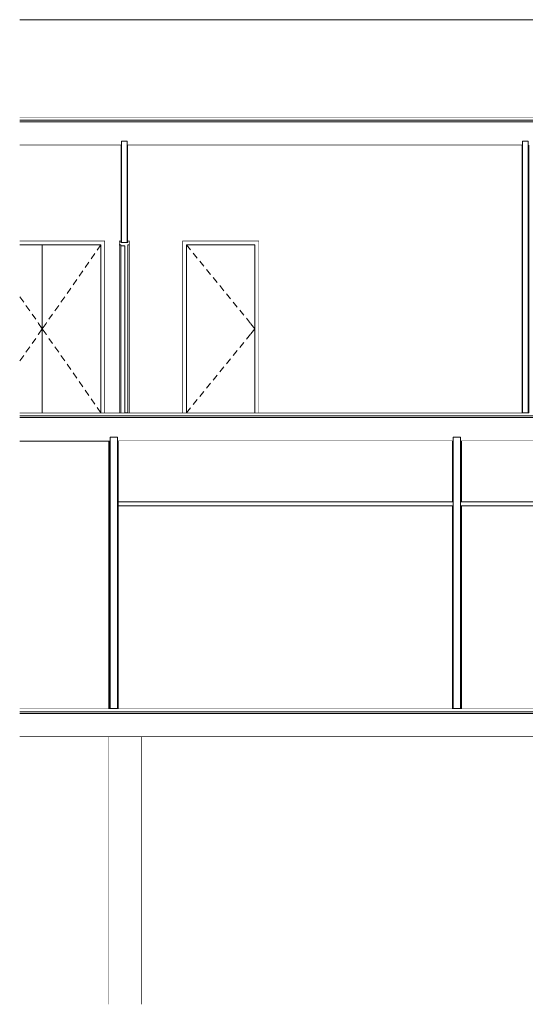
# Model space of a CAD drawing. Header units: millimetres. Extents: x -30280 to 133660, y -81242 to 8968.
# Tile 33 of 45: x 54776 to 61008, y -81242 to -69092. Entities that reach past the tile are written whole.
import ezdxf

# ---------------------------------------------------------------- set-up
doc = ezdxf.new("R2010")
doc.units = ezdxf.units.MM
doc.header["$MEASUREMENT"] = 0
doc.linetypes.add('Wipeout_Contour', pattern=[1000, 0, -1000])
for name, color, linetype in [('09_EI_Mobiliari general', 7, 'Continuous'), ('10_ESTR_Fotjats', 7, 'Continuous'), ('10_ESTR_Pilars', 7, 'Continuous'), ('12_FAÇ_Façana', 7, 'Continuous'), ('Demolido_12_FAÇ_Façana', 7, 'Continuous'), ('Puertas Archicad', 7, 'Continuous')]:
    doc.layers.add(name, color=color, linetype=linetype)
for name, color, linetype, lineweight in [('10_ESTR_Fotjats_Pluma_Nº__1', 7, 'Continuous', 5), ('12_FAÇ_Façana_Pluma_Nº__47', 7, 'Continuous', 20), ('12_FAÇ_Façana_Pluma_Nº__7', 7, 'Continuous', 5), ('Demolido_12_FAÇ_Façana_Pluma_Nº__47', 7, 'Continuous', 20), ('Demolido_12_FAÇ_Façana_Pluma_Nº__7', 7, 'Continuous', 5), ('Puertas Archicad_Pluma_Nº__1', 7, 'Continuous', 5)]:
    doc.layers.add(name, color=color, linetype=linetype, lineweight=lineweight)
doc.layers.add('Puertas Archicad_Pluma_Nº__3', color=7, linetype='Continuous', lineweight=5, true_color=0xa4a4a4)

# ---------------------------------------------------------------- blocks, each defined once
blk = doc.blocks.new('Elem Sección_9_1', base_point=(84081, -77592))
at = {"layer": '10_ESTR_Fotjats_Pluma_Nº__1', "color": 7, "linetype": 'Continuous', "lineweight": 5}
for p, q in [((55879, -77592), (54776, -77592)), ((92389, -77632), (54776, -77632)), ((60110, -77592), (55989, -77592)), ((65210, -77592), (60220, -77592)), ((92389, -77652), (54776, -77652)), ((92389, -77942), (54776, -77942))]:
    blk.add_line(p, q, dxfattribs=at)
at = {"layer": '10_ESTR_Fotjats_Pluma_Nº__1', "color": 7, "linetype": 'Continuous', "lineweight": 5, "flags": 128}
for points in [[(55989, -77592), (55979, -77592), (55889, -77592), (55879, -77592)], [(60220, -77592), (60210, -77592), (60120, -77592), (60110, -77592)]]:
    blk.add_lwpolyline(points, dxfattribs=at)
blk = doc.blocks.new('Elem Sección_10_1', base_point=(84081, -77592))
at = {"color": 254, "linetype": 'Wipeout_Contour', "lineweight": 0, "ltscale": 375853.046731}
blk.add_wipeout([(54776, -77592), (55872, -77592), (55872, -74292), (54776, -74292)], dxfattribs=at).dxf.layer = '12_FAÇ_Façana'
at = {"layer": '12_FAÇ_Façana_Pluma_Nº__47', "color": 7, "linetype": 'Continuous', "lineweight": 20}
blk.add_line((55872, -77592), (55872, -74292), dxfattribs=at)
blk = doc.blocks.new('Elem Sección_11_1', base_point=(84081, -77592))
at = {"color": 254, "linetype": 'Wipeout_Contour', "lineweight": 0, "ltscale": 377152.890772}
blk.add_wipeout([(55872, -77592), (55879, -77592), (55879, -74292), (55872, -74292)], dxfattribs=at).dxf.layer = '10_ESTR_Pilars'
blk = doc.blocks.new('Elem Sección_13_1', base_point=(84081, -77592))
at = {"color": 254, "linetype": 'Wipeout_Contour', "lineweight": 0, "ltscale": 387747.249469}
blk.add_wipeout([(54776, -77942), (54776, -81242), (55872, -81242), (55872, -77942)], dxfattribs=at).dxf.layer = '12_FAÇ_Façana'
at = {"color": 254, "linetype": 'Wipeout_Contour', "lineweight": 0, "ltscale": 396963.013844}
blk.add_wipeout([(56272, -81242), (62172, -81242), (62172, -77942), (56272, -77942)], dxfattribs=at).dxf.layer = '12_FAÇ_Façana'
at = {"layer": '12_FAÇ_Façana_Pluma_Nº__47', "color": 7, "linetype": 'Continuous', "lineweight": 20}
for p, q in [((55872, -81242), (55872, -77942)), ((56272, -77942), (56272, -81242))]:
    blk.add_line(p, q, dxfattribs=at)
blk = doc.blocks.new('Elem Sección_20_1', base_point=(84081, -77592))
at = {"color": 254, "linetype": 'Wipeout_Contour', "lineweight": 0, "ltscale": 389459.309684}
blk.add_wipeout([(55872, -77942), (55872, -81242), (56272, -81242), (56272, -77942)], dxfattribs=at).dxf.layer = '09_EI_Mobiliari general'
blk = doc.blocks.new('Elem Sección_21_1', base_point=(84081, -77592))
at = {"layer": '10_ESTR_Fotjats_Pluma_Nº__1', "color": 7, "linetype": 'Continuous', "lineweight": 5}
for p, q in [((71244, -73982), (54776, -73982)), ((71244, -74002), (54776, -74002)), ((55879, -74292), (54776, -74292)), ((55889, -74292), (55879, -74292)), ((55989, -74292), (55979, -74292)), ((60110, -74292), (55989, -74292)), ((60120, -74292), (60110, -74292)), ((60220, -74292), (60210, -74292)), ((65210, -74292), (60220, -74292))]:
    blk.add_line(p, q, dxfattribs=at)
at = {"layer": '10_ESTR_Fotjats_Pluma_Nº__1', "color": 7, "linetype": 'Continuous', "lineweight": 5, "flags": 128}
for points in [[(60963, -73942), (56110, -73942), (56070, -73942), (54776, -73942)], [(61053, -73942), (61043, -73942), (60973, -73942), (60963, -73942)]]:
    blk.add_lwpolyline(points, dxfattribs=at)
blk = doc.blocks.new('Elem Sección_22_1', base_point=(84081, -77592))
at = {"layer": '10_ESTR_Fotjats_Pluma_Nº__1', "color": 7, "linetype": 'Continuous', "lineweight": 5}
for p, q in [((68035, -70292), (54776, -70292)), ((68035, -70332), (54776, -70332)), ((68035, -70352), (54776, -70352)), ((56020, -70642), (54776, -70642)), ((56030, -70642), (56020, -70642)), ((56110, -70642), (56100, -70642)), ((60963, -70642), (56110, -70642)), ((60973, -70642), (60963, -70642))]:
    blk.add_line(p, q, dxfattribs=at)
blk = doc.blocks.new('Elem Sección_23_1', base_point=(84081, -77592))
at = {"color": 254, "linetype": 'Wipeout_Contour', "lineweight": 0, "ltscale": 408741.326165}
blk.add_wipeout([(54776, -69092), (54776, -70292), (92389, -70292), (92389, -69092)], dxfattribs=at).dxf.layer = '12_FAÇ_Façana'
at = {"layer": '12_FAÇ_Façana_Pluma_Nº__47', "color": 7, "linetype": 'Continuous', "lineweight": 20}
blk.add_line((92389, -69092), (54776, -69092), dxfattribs=at)
blk = doc.blocks.new('Elem Sección_28_1', base_point=(84081, -77592))
at = {"color": 254, "linetype": 'Wipeout_Contour', "lineweight": 0, "ltscale": 379644.909905}
blk.add_wipeout([(55989, -75042), (55989, -75092), (60120, -75092), (60120, -75042)], dxfattribs=at).dxf.layer = 'Demolido_12_FAÇ_Façana'
at = {"color": 254, "linetype": 'Wipeout_Contour', "lineweight": 0, "ltscale": 391346.836635}
blk.add_wipeout([(65220, -75042), (60210, -75042), (60210, -75092), (65220, -75092)], dxfattribs=at).dxf.layer = 'Demolido_12_FAÇ_Façana'
at = {"color": 254, "linetype": 'Wipeout_Contour', "lineweight": 0, "ltscale": 383691.563555}
blk.add_wipeout([(55989, -77592), (60110, -77592), (60110, -75092), (55989, -75092)], dxfattribs=at).dxf.layer = 'Demolido_12_FAÇ_Façana'
at = {"color": 254, "linetype": 'Wipeout_Contour', "lineweight": 0, "ltscale": 395286.620254}
blk.add_wipeout([(60220, -75092), (60220, -77592), (65210, -77592), (65210, -75092)], dxfattribs=at).dxf.layer = 'Demolido_12_FAÇ_Façana'
at = {"color": 254, "linetype": 'Wipeout_Contour', "lineweight": 0, "ltscale": 378369.051076}
blk.add_wipeout([(55989, -74292), (55989, -75042), (60110, -75042), (60110, -74292)], dxfattribs=at).dxf.layer = 'Demolido_12_FAÇ_Façana'
at = {"color": 254, "linetype": 'Wipeout_Contour', "lineweight": 0, "ltscale": 390120.80622}
blk.add_wipeout([(60220, -75042), (65210, -75042), (65210, -74292), (60220, -74292)], dxfattribs=at).dxf.layer = 'Demolido_12_FAÇ_Façana'
at = {"layer": 'Demolido_12_FAÇ_Façana_Pluma_Nº__47', "color": 7, "linetype": 'Continuous', "lineweight": 20}
for p, q in [((60110, -75042), (55989, -75042)), ((65210, -75042), (60220, -75042)), ((60110, -75092), (55989, -75092)), ((65210, -75092), (60220, -75092))]:
    blk.add_line(p, q, dxfattribs=at)
blk = doc.blocks.new('Elem Sección_31_1', base_point=(84081, -77592))
at = {"layer": 'Demolido_12_FAÇ_Façana_Pluma_Nº__7', "color": 7, "linetype": 'Continuous', "lineweight": 5}
for p, q in [((60110, -74292), (60110, -75042)), ((60210, -74242), (60120, -74242)), ((60220, -74292), (60220, -75042)), ((60120, -75042), (60110, -75042)), ((60220, -75042), (60210, -75042)), ((60110, -75092), (60110, -77592)), ((60120, -75092), (60110, -75092)), ((60220, -75092), (60210, -75092)), ((60220, -75092), (60220, -77592))]:
    blk.add_line(p, q, dxfattribs=at)
at = {"layer": 'Demolido_12_FAÇ_Façana_Pluma_Nº__7', "color": 7, "linetype": 'Continuous', "lineweight": 5, "flags": 128}
for points in [[(60120, -74242), (60120, -74292), (60120, -75042), (60120, -75092), (60120, -77592)], [(60210, -74242), (60210, -74292), (60210, -75042), (60210, -75092), (60210, -77592)]]:
    blk.add_lwpolyline(points, dxfattribs=at)
blk = doc.blocks.new('Elem Sección_32_1', base_point=(84081, -77592))
at = {"layer": 'Demolido_12_FAÇ_Façana_Pluma_Nº__7', "color": 7, "linetype": 'Continuous', "lineweight": 5}
for p, q in [((55879, -74292), (55879, -77592)), ((55979, -74242), (55889, -74242)), ((55989, -74292), (55989, -77592))]:
    blk.add_line(p, q, dxfattribs=at)
at = {"layer": 'Demolido_12_FAÇ_Façana_Pluma_Nº__7', "color": 7, "linetype": 'Continuous', "lineweight": 5, "flags": 128}
for points in [[(55889, -74242), (55889, -74292), (55889, -77592)], [(55979, -74242), (55979, -74292), (55979, -77592)]]:
    blk.add_lwpolyline(points, dxfattribs=at)
blk = doc.blocks.new('Elem Sección_50_1', base_point=(84081, -77592))
at = {"layer": '12_FAÇ_Façana_Pluma_Nº__7', "color": 7, "linetype": 'Continuous', "lineweight": 5}
for p, q in [((60963, -70642), (60963, -73942)), ((61043, -70592), (60973, -70592)), ((61053, -70642), (61053, -73942))]:
    blk.add_line(p, q, dxfattribs=at)
at = {"layer": '12_FAÇ_Façana_Pluma_Nº__7', "color": 7, "linetype": 'Continuous', "lineweight": 5, "flags": 128}
for points in [[(60973, -70592), (60973, -70642), (60973, -73942)], [(61043, -70592), (61043, -70642), (61043, -73942)]]:
    blk.add_lwpolyline(points, dxfattribs=at)
blk = doc.blocks.new('Elem Sección_51_1', base_point=(84081, -77592))
at = {"layer": '12_FAÇ_Façana_Pluma_Nº__7', "color": 7, "linetype": 'Continuous', "lineweight": 5}
blk.add_line((56100, -70592), (56030, -70592), dxfattribs=at)
at = {"layer": '12_FAÇ_Façana_Pluma_Nº__7', "color": 7, "linetype": 'Continuous', "lineweight": 5, "flags": 128}
for points in [[(56020, -70642), (56020, -71820), (56020, -71842)], [(56030, -70592), (56030, -70642), (56030, -71842)], [(56100, -70592), (56100, -70642), (56100, -71842)], [(56110, -70642), (56110, -71820), (56110, -71842)], [(56110, -71842), (56100, -71842), (56030, -71842), (56020, -71842)]]:
    blk.add_lwpolyline(points, dxfattribs=at)
blk = doc.blocks.new('Elem Sección_53_1', base_point=(84081, -77592))
at = {"color": 254, "linetype": 'Wipeout_Contour', "lineweight": 0, "ltscale": 367758.039384}
blk.add_wipeout([(56001, -71870), (56001, -73942), (56020, -73942), (56020, -71870)], dxfattribs=at).dxf.layer = 'Puertas Archicad'
at = {"color": 254, "linetype": 'Wipeout_Contour', "lineweight": 0, "ltscale": 368023.836972}
blk.add_wipeout([(56129, -71870), (56110, -71870), (56110, -73942), (56129, -73942)], dxfattribs=at).dxf.layer = 'Puertas Archicad'
at = {"layer": 'Puertas Archicad_Pluma_Nº__3', "color": 253, "linetype": 'Continuous', "lineweight": 5, "true_color": 0xa4a4a4}
for p, q in [((56020, -71820), (56001, -71820)), ((56129, -71820), (56110, -71820))]:
    blk.add_line(p, q, dxfattribs=at)
at = {"color": 254, "linetype": 'Wipeout_Contour', "lineweight": 0, "ltscale": 367861.066738}
blk.add_wipeout([(56070, -71882), (56020, -71882), (56020, -73942), (56070, -73942)], dxfattribs=at).dxf.layer = 'Puertas Archicad'
at = {"layer": 'Puertas Archicad_Pluma_Nº__1', "color": 7, "linetype": 'Continuous', "lineweight": 5}
for p, q in [((56020, -71870), (56020, -71882)), ((56070, -71882), (56020, -71882)), ((56070, -71882), (56070, -73942)), ((56110, -71870), (56110, -73942))]:
    blk.add_line(p, q, dxfattribs=at)
at = {"layer": 'Puertas Archicad_Pluma_Nº__3', "color": 253, "linetype": 'Continuous', "lineweight": 5, "true_color": 0xa4a4a4}
for p, q in [((56001, -71820), (56001, -71870)), ((56001, -71870), (56001, -73942)), ((56020, -71870), (56001, -71870)), ((56020, -71882), (56020, -73942)), ((56070, -71888), (56070, -72727)), ((56110, -71870), (56110, -71936)), ((56129, -71870), (56110, -71870)), ((56129, -71820), (56129, -71870)), ((56129, -71870), (56129, -73942)), ((56110, -71977), (56110, -72043)), ((56110, -72084), (56110, -72149)), ((56110, -72190), (56110, -72256)), ((56110, -72297), (56110, -72363)), ((56110, -72404), (56110, -72469)), ((56110, -72510), (56110, -72576)), ((56110, -72617), (56110, -72683)), ((56110, -72724), (56110, -72727)), ((56070, -73925), (56070, -73085)), ((56110, -73089), (56110, -73085)), ((56110, -73196), (56110, -73130)), ((56110, -73302), (56110, -73237)), ((56110, -73409), (56110, -73343)), ((56110, -73516), (56110, -73450)), ((56110, -73622), (56110, -73557)), ((56110, -73729), (56110, -73663)), ((56110, -73836), (56110, -73770)), ((56110, -73942), (56110, -73877))]:
    blk.add_line(p, q, dxfattribs=at)
blk = doc.blocks.new('Elem Sección_63_1', base_point=(84081, -77592))
at = {"color": 254, "linetype": 'Wipeout_Contour', "lineweight": 0, "ltscale": 369666.269573}
blk.add_wipeout([(56781, -71820), (56781, -73942), (56831, -73942), (56831, -71870)], dxfattribs=at).dxf.layer = 'Puertas Archicad'
at = {"color": 254, "linetype": 'Wipeout_Contour', "lineweight": 0, "ltscale": 371875.215289}
blk.add_wipeout([(57725, -73942), (57725, -71820), (57675, -71870), (57675, -73942)], dxfattribs=at).dxf.layer = 'Puertas Archicad'
at = {"color": 254, "linetype": 'Wipeout_Contour', "lineweight": 0, "ltscale": 367472.513473}
blk.add_wipeout([(57725, -71820), (56781, -71820), (56831, -71870), (57675, -71870)], dxfattribs=at).dxf.layer = 'Puertas Archicad'
at = {"color": 254, "linetype": 'Wipeout_Contour', "lineweight": 0, "ltscale": 370809.532528}
blk.add_wipeout([(56831, -73942), (57675, -73942), (57675, -71870), (56831, -71870)], dxfattribs=at).dxf.layer = 'Puertas Archicad'
at = {"layer": 'Puertas Archicad_Pluma_Nº__1', "color": 7, "linetype": 'Continuous', "lineweight": 5}
for p, q in [((56781, -73942), (56781, -71820)), ((56781, -71820), (57725, -71820)), ((56831, -71870), (56831, -73942)), ((57675, -71870), (56831, -71870)), ((57675, -73942), (57675, -71870)), ((57725, -71820), (57725, -73942))]:
    blk.add_line(p, q, dxfattribs=at)
at = {"layer": 'Puertas Archicad_Pluma_Nº__3', "color": 253, "linetype": 'Continuous', "lineweight": 5, "true_color": 0xa4a4a4}
for p, q in [((56831, -71870), (56881, -71932)), ((56913, -71971), (56963, -72033)), ((56995, -72072), (57045, -72134)), ((57077, -72173), (57128, -72235)), ((57159, -72274), (57210, -72336)), ((57241, -72374), (57292, -72436)), ((57323, -72475), (57374, -72537)), ((57405, -72576), (57456, -72638)), ((57488, -72677), (57538, -72739)), ((57570, -72777), (57620, -72839)), ((57624, -72844), (57675, -72906)), ((57570, -73035), (57620, -72973)), ((57624, -72968), (57675, -72906)), ((57488, -73136), (57538, -73074)), ((57405, -73237), (57456, -73175)), ((57241, -73438), (57292, -73376)), ((57323, -73338), (57374, -73276)), ((57159, -73539), (57210, -73477)), ((57077, -73640), (57128, -73578)), ((56995, -73741), (57045, -73679)), ((56913, -73842), (56963, -73780)), ((56831, -73942), (56881, -73880))]:
    blk.add_line(p, q, dxfattribs=at)
blk = doc.blocks.new('Elem Sección_64_1', base_point=(84081, -77592))
at = {"color": 254, "linetype": 'Wipeout_Contour', "lineweight": 0, "ltscale": 367209.617946}
blk.add_wipeout([(55826, -73942), (55826, -71820), (55776, -71870), (55776, -73942)], dxfattribs=at).dxf.layer = 'Puertas Archicad'
at = {"color": 254, "linetype": 'Wipeout_Contour', "lineweight": 0, "ltscale": 362628.795847}
blk.add_wipeout([(55826, -71820), (54776, -71820), (54776, -71870), (55776, -71870)], dxfattribs=at).dxf.layer = 'Puertas Archicad'
at = {"color": 254, "linetype": 'Wipeout_Contour', "lineweight": 0, "ltscale": 365105.628535}
blk.add_wipeout([(54776, -73942), (55054, -73942), (55054, -71870), (54776, -71870)], dxfattribs=at).dxf.layer = 'Puertas Archicad'
at = {"layer": 'Puertas Archicad_Pluma_Nº__3', "color": 253, "linetype": 'Continuous', "lineweight": 5, "true_color": 0xa4a4a4}
for p, q in [((54778, -72510), (54824, -72576)), ((54852, -72617), (54898, -72683)), ((54927, -72724), (54972, -72789)), ((54852, -73196), (54898, -73130)), ((54927, -73089), (54972, -73024)), ((54778, -73302), (54824, -73237))]:
    blk.add_line(p, q, dxfattribs=at)
at = {"color": 254, "linetype": 'Wipeout_Contour', "lineweight": 0, "ltscale": 366314.454035}
blk.add_wipeout([(55776, -73942), (55776, -71870), (55054, -71870), (55054, -73942)], dxfattribs=at).dxf.layer = 'Puertas Archicad'
at = {"layer": 'Puertas Archicad_Pluma_Nº__3', "color": 253, "linetype": 'Continuous', "lineweight": 5, "true_color": 0xa4a4a4}
for p, q in [((54776, -71820), (55826, -71820)), ((55776, -71870), (54776, -71870)), ((55054, -73942), (55054, -71870)), ((55776, -71870), (55730, -71936)), ((55776, -73942), (55776, -71870)), ((55826, -71820), (55826, -73942)), ((55702, -71977), (55656, -72043)), ((55627, -72084), (55582, -72149)), ((55553, -72190), (55507, -72256)), ((55404, -72404), (55359, -72469)), ((55479, -72297), (55433, -72363)), ((55330, -72510), (55284, -72576)), ((55256, -72617), (55210, -72683)), ((55181, -72724), (55136, -72789)), ((55001, -72830), (55008, -72841)), ((55008, -72841), (55054, -72906)), ((55100, -72841), (55054, -72906)), ((55107, -72830), (55100, -72841)), ((55001, -72982), (55008, -72972)), ((55008, -72972), (55054, -72906)), ((55100, -72972), (55054, -72906)), ((55107, -72982), (55100, -72972)), ((55181, -73089), (55136, -73024)), ((55256, -73196), (55210, -73130)), ((55330, -73302), (55284, -73237)), ((55404, -73409), (55359, -73343)), ((55479, -73516), (55433, -73450)), ((55553, -73622), (55507, -73557)), ((55627, -73729), (55582, -73663)), ((55702, -73836), (55656, -73770)), ((55776, -73942), (55730, -73877))]:
    blk.add_line(p, q, dxfattribs=at)
blk = doc.blocks.new('Elem Sección_65_1', base_point=(84081, -77592))
at = {"color": 254, "linetype": 'Wipeout_Contour', "lineweight": 0, "ltscale": 728400.292773}
blk.add_wipeout([(54776, -71820), (55826, -71820), (55826, -73942), (56001, -73942), (56001, -71820), (56020, -71820), (56020, -70642), (54776, -70642)], dxfattribs=at).dxf.layer = '12_FAÇ_Façana'
at = {"color": 254, "linetype": 'Wipeout_Contour', "lineweight": 0, "ltscale": 925215.227944}
blk.add_wipeout([(56110, -71820), (56129, -71820), (56129, -73942), (56781, -73942), (56781, -71820), (57725, -71820), (57725, -73942), (60963, -73942), (60963, -70642), (56110, -70642)], dxfattribs=at).dxf.layer = '12_FAÇ_Façana'

msp = doc.modelspace()

# ---------------------------------------------------------------- block references
at = {"layer": '10_ESTR_Fotjats', "lineweight": 0}
for name in ['Elem Sección_22_1', 'Elem Sección_9_1']:
    msp.add_blockref(name, (84081.444, -77592.372), dxfattribs=at)
at = {"layer": '12_FAÇ_Façana', "lineweight": 0}
for name in ['Elem Sección_51_1', 'Elem Sección_50_1']:
    msp.add_blockref(name, (84081.444, -77592.372), dxfattribs=at)

# ---------------------------------------------------------------- next in the draw order: block references
for name in ['Elem Sección_23_1', 'Elem Sección_10_1', 'Elem Sección_13_1']:
    msp.add_blockref(name, (84081.444, -77592.372), dxfattribs=at)

# ---------------------------------------------------------------- next in the draw order: block references
at = {"layer": '09_EI_Mobiliari general', "lineweight": 0}
msp.add_blockref('Elem Sección_20_1', (84081.444, -77592.372), dxfattribs=at)
at = {"layer": '10_ESTR_Pilars', "lineweight": 0}
msp.add_blockref('Elem Sección_11_1', (84081.444, -77592.372), dxfattribs=at)

# ---------------------------------------------------------------- next in the draw order: block references
at = {"layer": '10_ESTR_Fotjats', "lineweight": 0}
msp.add_blockref('Elem Sección_21_1', (84081.444, -77592.372), dxfattribs=at)

# ---------------------------------------------------------------- next in the draw order: block references
at = {"layer": 'Demolido_12_FAÇ_Façana', "lineweight": 0}
msp.add_blockref('Elem Sección_28_1', (84081.444, -77592.372), dxfattribs=at)
at = {"layer": 'Puertas Archicad', "lineweight": 0}
for name in ['Elem Sección_64_1', 'Elem Sección_53_1', 'Elem Sección_63_1']:
    msp.add_blockref(name, (84081.444, -77592.372), dxfattribs=at)

# ---------------------------------------------------------------- next in the draw order: block references
at = {"layer": '12_FAÇ_Façana', "lineweight": 0}
msp.add_blockref('Elem Sección_65_1', (84081.444, -77592.372), dxfattribs=at)
at = {"layer": 'Demolido_12_FAÇ_Façana', "lineweight": 0}
for name in ['Elem Sección_32_1', 'Elem Sección_31_1']:
    msp.add_blockref(name, (84081.444, -77592.372), dxfattribs=at)

doc.saveas('drawing.dxf')
